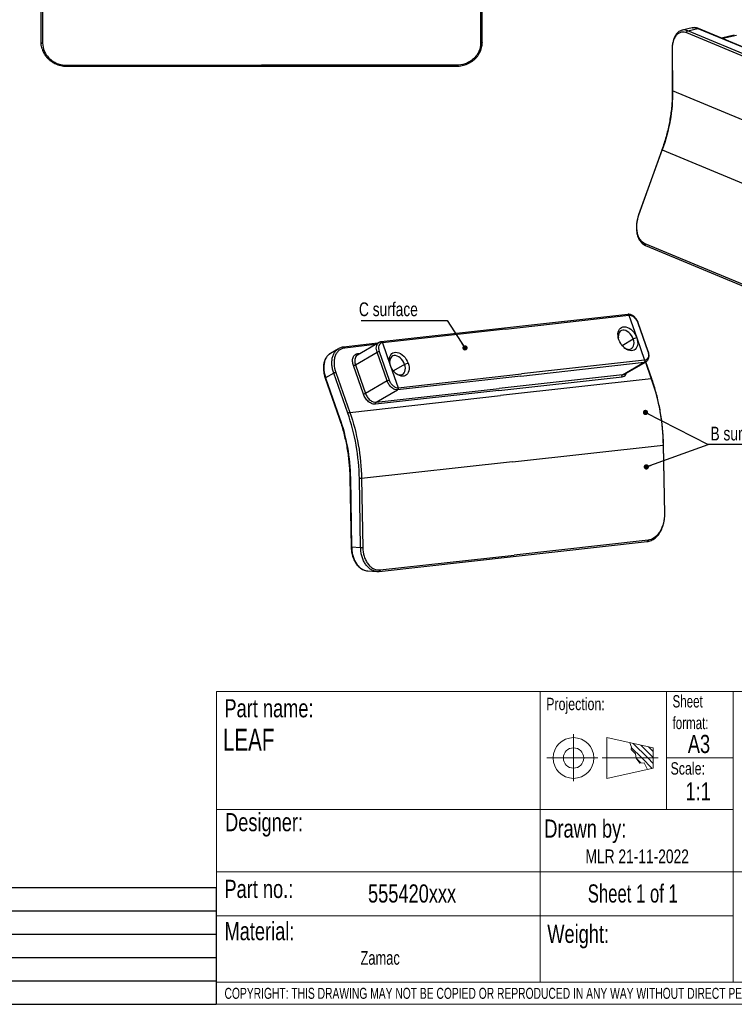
# Model space of a CAD drawing. Header units: millimetres. Extents: x 5 to 417, y 5 to 292.
# Tile 2 of 4: x 200 to 338, y 5 to 195. Entities that reach past the tile are written whole.
import ezdxf

# ---------------------------------------------------------------- set-up
doc = ezdxf.new("R2010")
doc.units = ezdxf.units.MM
doc.layers.add('SLD-0', color=179, linetype='Continuous')
doc.styles.add('SLDTEXTSTYLE0', font='TXT', dxfattribs={"width": 0.75})
doc.styles.add('SLDTEXTSTYLE1', font='TXT', dxfattribs={"width": 0.7})
doc.styles.add('SLDTEXTSTYLE5', font='TXT', dxfattribs={"width": 0.6875})
doc.dimstyles.new('SLDDIMSTYLE5', dxfattribs={"dimtxt": 0.18, "dimasz": 1.016, "dimexe": 0, "dimexo": 0.0625, "dimgap": 0, "dimtad": 0, "dimtih": 1, "dimtoh": 1, "dimdec": 0, "dimrnd": 1e-09, "dimzin": 0, "dimdsep": 46, "dimtxsty": 'Standard', "dimblk1": 'DOT', "dimblk2": 'DOT', "dimsah": 1, "dimcen": 0.09, "dimadec": 0, "dimazin": 0, "dimtfac": 1.016, "dimtdec": 0, "dimtofl": 0, "dimtmove": 0, "dimatfit": 3, "dimldrblk": 'DOT', "dimfxl": 0, "dimfrac": 2, "dimtolj": 1, "dimtzin": 0, "dimarcsym": 0})

# ---------------------------------------------------------------- blocks, each defined once
blk = doc.blocks.new('SW_TABLEANNOTATION_0')
at = {"layer": 'SLD-0', "color": 0}
for p, q in [((0, 0), (0, -4.5)), ((0, 0), (10, 0)), ((10, 0), (10, -4.5)), ((10, 0), (32, 0)), ((32, 0), (32, -4.5)), ((32, 0), (44, 0)), ((44, 0), (44, -4.5)), ((44, 0), (114, 0)), ((114, 0), (114, -4.5)), ((0, -4.5), (0, -9)), ((0, -4.5), (10, -4.5)), ((10, -4.5), (10, -9)), ((10, -4.5), (32, -4.5)), ((32, -4.5), (32, -9)), ((32, -4.5), (44, -4.5)), ((44, -4.5), (44, -9)), ((44, -4.5), (114, -4.5)), ((114, -4.5), (114, -9)), ((0, -9), (0, -13.5)), ((0, -9), (10, -9)), ((10, -9), (10, -13.5)), ((10, -9), (32, -9)), ((32, -9), (32, -13.5)), ((32, -9), (44, -9)), ((44, -9), (44, -13.5)), ((44, -9), (114, -9)), ((114, -9), (114, -13.5)), ((0, -13.5), (0, -18)), ((0, -13.5), (10, -13.5)), ((10, -13.5), (10, -18)), ((10, -13.5), (32, -13.5)), ((32, -13.5), (32, -18)), ((32, -13.5), (44, -13.5)), ((44, -13.5), (44, -18)), ((44, -13.5), (114, -13.5)), ((114, -13.5), (114, -18)), ((0, -18), (0, -22.5)), ((0, -18), (10, -18)), ((10, -18), (10, -22.5)), ((10, -18), (32, -18)), ((32, -18), (32, -22.5)), ((32, -18), (44, -18)), ((44, -18), (44, -22.5)), ((44, -18), (114, -18)), ((114, -18), (114, -22.5)), ((0, -22.5), (10, -22.5)), ((10, -22.5), (32, -22.5)), ((32, -22.5), (44, -22.5)), ((44, -22.5), (114, -22.5))]:
    blk.add_line(p, q, dxfattribs=at)
at = {"layer": 'SLD-0', "color": 0, "attachment_point": 1, "style": 'SLDTEXTSTYLE1'}
for s, insert, char_height in [('Rev.:', (0.5, -0.77), 2.381), ('Date:', (10.5, -0.77), 2.381), ('Name:', (32.5, -0.77), 2.381), ('Description:', (44.5, -0.77), 2.3813), ('A', (4.08, -5.27), 2.38), ('14-11-2024', (13.59, -5.27), 2.381), ('NLS', (35.58, -5.27), 2.381), ('Added thread deapth', (44.5, -5.27), 2.3813)]:
    blk.add_mtext(s, dxfattribs=dict(at, insert=insert, char_height=char_height))
blk = doc.blocks.new('SW_NOTE_0_1')
at = {"layer": 'SLD-0', "color": 0}
blk.add_line((-16.59, 0), (0, 0), dxfattribs=at)
at = {"layer": 'SLD-0', "color": 0, "insert": (-17.02, 3.48), "char_height": 2.646, "attachment_point": 1, "style": 'SLDTEXTSTYLE0'}
blk.add_mtext('C surface', dxfattribs=at)
blk = doc.blocks.new('_Dot')
at = {"color": 0, "linetype": 'ByBlock', "lineweight": -2}
blk.add_line((-0.5, 0), (-1, 0), dxfattribs=at)
at = {"color": 0, "linetype": 'ByBlock', "const_width": 0.5}
blk.add_lwpolyline([(-0.25, 0, 1), (0.25, 0, 1)], format="xyb", close=True, dxfattribs=at)
blk = doc.blocks.new('SW_NOTE_0_2')
at = {"layer": 'SLD-0', "color": 0}
blk.add_line((15.59, 0), (0, 0), dxfattribs=at)
blk.add_line((15.59, 0), (0, 0), dxfattribs=at)
at = {"layer": 'SLD-0', "color": 0, "insert": (0.44, 3.43), "char_height": 2.646, "attachment_point": 1, "style": 'SLDTEXTSTYLE0'}
blk.add_mtext('B surface', dxfattribs=at)

msp = doc.modelspace()

# ---------------------------------------------------------------- linework, layer by layer
at = {"color": 7, "linetype": 'Continuous', "lineweight": 25}
for p, q in [((204.275, 190.395), (204.275, 202.493)), ((204.575, 202.367), (204.575, 190.268)), ((288.975, 202.367), (288.975, 190.268)), ((289.275, 190.395), (289.275, 202.493)), ((327.829, 192.771), (327.804, 192.763)), ((329.767, 193.228), (327.826, 192.785)), ((328.67, 192.329), (350.726, 183.137)), ((328.911, 192.67), (330.852, 193.112)), ((350.967, 183.478), (328.911, 192.67)), ((330.852, 193.112), (352.908, 183.921)), ((353.025, 183.912), (330.969, 193.103)), ((337.854, 191.81), (335.41, 191.253)), ((338.288, 191.763), (335.635, 191.159)), ((325.873, 189.061), (325.916, 181.114)), ((325.973, 181.06), (325.93, 189.007)), ((209.275, 186.008), (246.775, 186.008)), ((209.275, 185.835), (246.775, 185.835)), ((284.275, 186.008), (246.775, 186.008)), ((246.775, 185.835), (284.275, 185.835)), ((350.793, 170.717), (325.973, 181.06)), ((323.924, 169.764), (319.424, 157.208)), ((319.486, 157.178), (323.986, 169.733)), ((323.986, 169.733), (348.806, 159.39)), ((342.722, 142.414), (320.666, 151.605)), ((320.704, 151.295), (320.774, 151.265)), ((320.771, 151.258), (342.827, 142.067)), ((317.313, 137.999), (293.563, 135.356)), ((293.791, 135.171), (317.541, 137.814)), ((317.541, 137.814), (319.059, 133.477)), ((293.563, 135.356), (269.812, 132.713)), ((293.791, 135.171), (270.04, 132.528)), ((319.261, 136.376), (321.199, 130.839)), ((321.287, 130.825), (319.349, 136.361)), ((316.233, 131.995), (318.391, 133.25)), ((319.059, 133.477), (318.391, 133.25)), ((319.059, 133.477), (320.578, 129.14)), ((261.592, 131.371), (260.034, 130.464)), ((261.599, 131.358), (261.631, 131.375)), ((269.111, 132.413), (262.555, 131.684)), ((268.665, 132.154), (262.783, 131.499)), ((269.389, 132.575), (265.233, 130.157)), ((270.04, 132.528), (271.559, 128.191)), ((264.862, 128.275), (269.018, 130.693)), ((265.232, 130.151), (265.235, 130.153)), ((265.301, 130.437), (265.812, 130.494)), ((270.956, 125.157), (269.018, 130.693)), ((269.419, 130.829), (271.357, 125.293)), ((320.578, 129.14), (296.827, 126.498)), ((266.399, 122.602), (264.46, 128.139)), ((264.862, 128.275), (266.8, 122.739)), ((271.559, 128.191), (273.077, 123.855)), ((274.332, 128.347), (272.174, 127.092)), ((275.001, 128.574), (274.332, 128.347)), ((296.729, 126.107), (320.48, 128.75)), ((316.324, 126.332), (320.48, 128.75)), ((316.683, 126.449), (320.84, 128.867)), ((320.731, 128.804), (321.866, 125.564)), ((321.954, 125.55), (320.8, 128.844)), ((259.029, 125.683), (261.727, 117.979)), ((260.665, 126.666), (259.106, 125.759)), ((259.106, 125.759), (261.803, 118.055)), ((263.362, 118.962), (260.665, 126.666)), ((261.066, 126.802), (263.763, 119.098)), ((296.729, 126.107), (272.979, 123.464)), ((273.077, 123.855), (296.827, 126.498)), ((292.475, 123.299), (316.226, 125.942)), ((316.324, 126.332), (292.573, 123.689)), ((321.866, 125.564), (292.814, 122.331)), ((270.956, 125.157), (266.8, 122.739)), ((268.823, 121.047), (292.573, 123.689)), ((268.823, 121.047), (272.979, 123.464)), ((263.763, 119.098), (292.814, 122.331)), ((292.475, 123.299), (268.725, 120.656)), ((295.085, 109.571), (324.136, 112.803)), ((324.136, 112.803), (324.381, 99.509)), ((324.463, 99.528), (324.219, 112.823)), ((295.085, 109.571), (266.034, 106.338)), ((263.776, 106.461), (264.021, 93.166)), ((263.869, 106.443), (264.114, 93.148)), ((265.854, 93.034), (265.61, 106.329)), ((266.034, 106.338), (266.278, 93.043)), ((264.114, 93.148), (265.854, 93.034)), ((295.232, 91.311), (321.047, 94.184)), ((321.232, 94.468), (295.416, 91.595)), ((321.047, 94.188), (321.02, 94.183)), ((269.416, 88.438), (295.232, 91.311)), ((269.6, 88.722), (295.416, 91.595)), ((267.229, 88.542), (268.969, 88.428)), ((268.97, 88.441), (268.946, 88.441)), ((269.415, 88.442), (269.388, 88.438))]:
    msp.add_line(p, q, dxfattribs=at)
at = {"color": 7, "linetype": 'Continuous', "lineweight": 18}
for p, q in [((238.067, 65.264), (238.067, 5.014)), ((238.067, 65.264), (415, 65.264)), ((300.467, 65.264), (300.467, 9.264)), ((337.667, 65.264), (337.667, 9.264)), ((238.067, 30.514), (415, 30.514)), ((238.067, 9.264), (415, 9.264)), ((5, 5), (415, 5)), ((238.067, 5.014), (415, 5))]:
    msp.add_line(p, q, dxfattribs=at)
at = {"color": 8, "linetype": 'Continuous', "lineweight": 18}
for p, q in [((324.767, 65.264), (324.767, 42.514)), ((306.873, 57.077), (306.873, 47.988)), ((313.294, 56.392), (322.251, 54.429)), ((313.294, 52.466), (313.294, 56.392)), ((317.743, 55.417), (318.015, 54.534)), ((318.383, 55.276), (321.193, 52.465)), ((318.015, 54.534), (317.999, 54.085)), ((317.999, 54.085), (318.848, 53.283)), ((318.013, 54.488), (320.036, 52.465)), ((318.848, 53.283), (318.929, 52.401)), ((319.864, 54.951), (322.251, 52.564)), ((321.345, 54.627), (322.251, 53.721)), ((322.251, 52.466), (322.251, 54.429)), ((301.723, 52.466), (311.537, 52.466)), ((323.202, 52.466), (312.364, 52.466)), ((313.294, 52.466), (313.294, 48.541)), ((318.927, 52.418), (319.847, 51.498)), ((318.929, 52.401), (319.634, 51.487)), ((319.634, 51.487), (320.499, 51.535)), ((320.036, 52.465), (322.045, 50.457)), ((320.499, 51.535), (321.132, 50.258)), ((321.193, 52.465), (322.251, 51.407)), ((322.251, 52.466), (322.251, 50.504)), ((337.667, 52.514), (324.767, 52.514)), ((313.294, 48.541), (322.251, 50.504)), ((238.067, 42.514), (337.667, 42.514)), ((238.067, 22.014), (337.667, 22.014))]:
    msp.add_line(p, q, dxfattribs=at)
at = {"color": 7, "linetype": 'Continuous', "lineweight": 25, "flags": 128}
for points in [[(315.617, 133.094), (315.508, 133.476), (315.448, 133.854), (315.44, 134.215), (315.484, 134.551), (315.579, 134.853), (315.721, 135.112), (315.907, 135.321), (316.133, 135.475), (316.391, 135.569), (316.676, 135.6), (316.978, 135.569), (317.29, 135.475), (317.604, 135.322), (317.91, 135.113), (318.201, 134.854), (318.468, 134.552), (318.704, 134.216), (318.903, 133.854), (319.059, 133.477)], [(318.391, 133.25), (318.238, 133.607), (318.038, 133.945), (317.8, 134.249), (317.53, 134.51), (317.241, 134.716), (316.944, 134.86), (316.649, 134.937), (316.368, 134.942), (316.111, 134.877), (315.89, 134.743), (315.712, 134.546), (315.583, 134.293), (315.51, 133.995), (315.494, 133.661), (315.512, 133.457)], [(319.059, 133.477), (319.169, 133.095), (319.228, 132.718), (319.236, 132.356), (319.193, 132.02), (319.098, 131.718), (318.956, 131.459), (318.769, 131.25), (318.544, 131.096), (318.285, 131.003), (318.001, 130.971), (317.699, 131.002), (317.387, 131.096), (317.073, 131.25), (316.767, 131.459), (316.476, 131.718), (316.209, 132.019), (315.973, 132.355), (315.774, 132.717), (315.617, 133.094)], [(316.585, 131.613), (316.786, 131.477), (317.084, 131.333), (317.379, 131.257), (317.66, 131.251), (317.916, 131.317), (318.138, 131.45), (318.316, 131.647), (318.444, 131.9), (318.517, 132.199), (318.533, 132.532), (318.49, 132.887), (318.391, 133.25)], [(271.559, 128.191), (271.449, 128.574), (271.39, 128.951), (271.382, 129.312), (271.425, 129.649), (271.52, 129.95), (271.662, 130.209), (271.849, 130.418), (272.074, 130.572), (272.333, 130.666), (272.617, 130.698), (272.919, 130.666), (273.231, 130.572), (273.545, 130.419), (273.851, 130.21), (274.142, 129.951), (274.409, 129.649), (274.645, 129.313), (274.844, 128.951), (275.001, 128.574)], [(274.332, 128.347), (274.179, 128.704), (273.98, 129.042), (273.741, 129.347), (273.472, 129.607), (273.183, 129.813), (272.885, 129.958), (272.59, 130.034), (272.309, 130.039), (272.053, 129.974), (271.831, 129.84), (271.653, 129.643), (271.524, 129.391), (271.451, 129.092), (271.436, 128.759), (271.453, 128.554)], [(275.001, 128.574), (275.11, 128.192), (275.17, 127.815), (275.178, 127.453), (275.134, 127.117), (275.039, 126.815), (274.897, 126.556), (274.711, 126.347), (274.485, 126.194), (274.227, 126.1), (273.942, 126.068), (273.64, 126.1), (273.328, 126.193), (273.014, 126.347), (272.708, 126.556), (272.418, 126.815), (272.15, 127.117), (271.914, 127.453), (271.715, 127.814), (271.559, 128.191)], [(272.526, 126.711), (272.727, 126.574), (273.025, 126.43), (273.32, 126.354), (273.601, 126.349), (273.857, 126.414), (274.079, 126.548), (274.257, 126.745), (274.385, 126.997), (274.459, 127.296), (274.474, 127.629), (274.431, 127.984), (274.332, 128.347)]]:
    msp.add_lwpolyline(points, dxfattribs=at)
at = {"color": 8, "linetype": 'Continuous', "lineweight": 18}
for radius in [3.926, 1.963]:
    msp.add_circle((306.873, 52.466), radius, dxfattribs=at)
at = {"color": 7, "linetype": 'Continuous', "lineweight": 25}
for points, knots in [([(327.796, 192.778), (327.691, 192.746), (327.48, 192.682), (327.188, 192.513), (326.918, 192.292), (326.673, 192.017), (326.456, 191.692), (326.27, 191.318), (326.116, 190.901), (325.999, 190.446), (325.918, 189.961), (325.877, 189.496), (325.874, 189.19), (325.873, 189.061)], [0, 0, 0, 0, 0.0894869, 0.179026, 0.2693311, 0.3610505, 0.454295, 0.5487365, 0.6438801, 0.739301, 0.834689, 0.9299445, 1, 1, 1, 1]), ([(325.93, 189.007), (325.927, 189.534), (325.983, 190.078), (326.181, 190.82), (326.265, 191.055), (326.469, 191.48), (326.589, 191.671), (326.856, 191.995), (327.004, 192.129), (327.318, 192.331), (327.485, 192.401), (327.993, 192.515), (328.344, 192.464), (328.67, 192.329)], [0, 0, 0, 0, 0.25, 0.25, 0.375, 0.375, 0.5, 0.5, 0.625, 0.625, 0.75, 0.75, 1, 1, 1, 1]), ([(328.911, 192.67), (328.752, 192.722), (328.424, 192.829), (328.057, 192.85), (327.867, 192.784), (327.829, 192.771)], [0, 0, 0, 0, 0.4316167, 0.8870424, 1, 1, 1, 1]), ([(328.67, 192.329), (328.67, 192.396), (328.693, 192.48), (328.787, 192.613), (328.854, 192.657), (328.911, 192.67)], [0, 0, 0, 0, 0.5, 0.5, 1, 1, 1, 1]), ([(329.771, 193.213), (329.814, 193.227), (330.007, 193.292), (330.373, 193.27), (330.695, 193.164), (330.852, 193.112)], [0, 0, 0, 0, 0.1295917, 0.5763195, 1, 1, 1, 1]), ([(330.968, 193.097), (330.884, 193.132), (330.685, 193.214), (330.367, 193.269), (330.06, 193.282), (329.876, 193.244), (329.803, 193.229)], [0, 0, 0, 0, 0.2167327, 0.5146276, 0.8070331, 1, 1, 1, 1]), ([(330.852, 193.112), (330.888, 193.118), (330.931, 193.126), (330.962, 193.103), (330.967, 193.099)], [0, 0, 0, 0, 0.8476538, 1, 1, 1, 1]), ([(204.275, 190.395), (204.275, 190.365), (204.305, 190.33), (204.422, 190.28), (204.505, 190.268), (204.575, 190.268)], [0, 0, 0, 0, 0.5, 0.5, 1, 1, 1, 1]), ([(204.475, 189.179), (204.424, 189.342), (204.299, 189.739), (204.284, 190.152), (204.275, 190.395)], [0, 0, 0, 0, 0.4115031, 1, 1, 1, 1]), ([(204.575, 190.268), (204.575, 189.766), (204.676, 189.224), (205.02, 188.438), (205.166, 188.181), (205.517, 187.694), (205.722, 187.464), (206.181, 187.048), (206.435, 186.862), (206.972, 186.544), (207.256, 186.411), (208.124, 186.1), (208.721, 186.008), (209.275, 186.008)], [0, 0, 0, 0, 0.25, 0.25, 0.375, 0.375, 0.5, 0.5, 0.625, 0.625, 0.75, 0.75, 1, 1, 1, 1]), ([(288.975, 190.268), (288.975, 189.766), (288.874, 189.224), (288.531, 188.438), (288.385, 188.181), (288.034, 187.694), (287.828, 187.464), (287.369, 187.048), (287.116, 186.862), (286.579, 186.544), (286.295, 186.411), (285.427, 186.1), (284.829, 186.008), (284.275, 186.008)], [0, 0, 0, 0, 0.25, 0.25, 0.375, 0.375, 0.5, 0.5, 0.625, 0.625, 0.75, 0.75, 1, 1, 1, 1]), ([(289.275, 190.395), (289.275, 190.365), (289.246, 190.33), (289.129, 190.28), (289.046, 190.268), (288.975, 190.268)], [0, 0, 0, 0, 0.5, 0.5, 1, 1, 1, 1]), ([(289.057, 189.112), (289.116, 189.297), (289.249, 189.716), (289.266, 190.152), (289.275, 190.395)], [0, 0, 0, 0, 0.4426103, 1, 1, 1, 1]), ([(204.464, 189.16), (204.515, 189.008), (204.622, 188.695), (204.855, 188.245), (205.142, 187.812), (205.481, 187.411), (205.867, 187.046), (206.294, 186.722), (206.759, 186.444), (207.255, 186.214), (207.775, 186.035), (208.315, 185.912), (208.817, 185.843), (209.139, 185.841), (209.275, 185.841)], [0, 0, 0, 0, 0.0803942, 0.1657074, 0.2510902, 0.3365542, 0.422103, 0.5077337, 0.5934388, 0.6792083, 0.7650315, 0.8508978, 0.9367978, 1, 1, 1, 1]), ([(284.275, 185.835), (284.375, 185.837), (284.66, 185.842), (285.128, 185.893), (285.67, 186.006), (286.196, 186.175), (286.698, 186.395), (287.17, 186.665), (287.606, 186.981), (288.001, 187.34), (288.351, 187.736), (288.648, 188.166), (288.894, 188.618), (289.01, 188.936), (289.067, 189.093)], [0, 0, 0, 0, 0.0467569, 0.1336909, 0.2206624, 0.3076314, 0.394588, 0.4815206, 0.5684158, 0.6552586, 0.742034, 0.828728, 0.9153307, 1, 1, 1, 1]), ([(325.875, 189.061), (325.877, 189.052), (325.879, 189.032), (325.913, 189.016), (325.93, 189.007)], [0, 0, 0, 0, 0.4746132, 1, 1, 1, 1]), ([(209.275, 186.008), (209.275, 185.973), (209.275, 185.898), (209.275, 185.841), (209.275, 185.84), (209.275, 185.839)], [0, 0, 0, 0, 0.377526, 0.7856533, 1, 1, 1, 1]), ([(246.775, 185.836), (246.775, 185.842), (246.775, 185.852), (246.775, 185.921), (246.775, 185.98), (246.775, 186.008)], [0, 0, 0, 0, 0.3944177, 0.7090026, 1, 1, 1, 1]), ([(284.275, 186.008), (284.275, 185.973), (284.275, 185.898), (284.275, 185.84), (284.275, 185.84), (284.275, 185.839)], [0, 0, 0, 0, 0.3744006, 0.7791491, 1, 1, 1, 1]), ([(325.91, 181.113), (325.912, 180.841), (325.916, 180.162), (325.865, 179.062), (325.766, 177.818), (325.616, 176.57), (325.417, 175.322), (325.17, 174.074), (324.876, 172.832), (324.531, 171.597), (324.213, 170.573), (323.992, 169.968), (323.919, 169.766)], [0, 0, 0, 0, 0.0725137, 0.1816085, 0.2907019, 0.3997946, 0.5088869, 0.6179792, 0.7270715, 0.8361641, 0.9452567, 1, 1, 1, 1]), ([(325.973, 181.06), (325.983, 179.206), (325.821, 177.291), (325.151, 173.47), (324.643, 171.565), (323.986, 169.733)], [0, 0, 0, 0, 0.5, 0.5, 1, 1, 1, 1]), ([(325.973, 181.06), (325.95, 181.072), (325.916, 181.088), (325.922, 181.108), (325.924, 181.114)], [0, 0, 0, 0, 0.678003, 1, 1, 1, 1]), ([(323.986, 169.733), (323.963, 169.743), (323.927, 169.759), (323.93, 169.76), (323.932, 169.761)], [0, 0, 0, 0, 0.6304167, 1, 1, 1, 1]), ([(319.429, 157.207), (319.403, 157.14), (319.313, 156.9), (319.196, 156.472), (319.08, 155.933), (319.008, 155.392), (318.978, 154.858), (318.991, 154.337), (319.048, 153.834), (319.147, 153.357), (319.289, 152.911), (319.472, 152.502), (319.695, 152.136), (319.953, 151.817), (320.246, 151.556), (320.498, 151.38), (320.659, 151.314), (320.704, 151.295)], [0, 0, 0, 0, 0.028145, 0.1007777, 0.1734317, 0.2461272, 0.3188888, 0.3917373, 0.4646862, 0.5377339, 0.6108513, 0.683931, 0.7568154, 0.8292863, 0.9011124, 0.9721497, 1, 1, 1, 1]), ([(320.666, 151.605), (320.34, 151.741), (320.023, 151.982), (319.628, 152.518), (319.51, 152.725), (319.313, 153.187), (319.233, 153.443), (319.118, 153.987), (319.082, 154.275), (319.057, 154.867), (319.067, 155.17), (319.157, 156.07), (319.299, 156.657), (319.486, 157.178)], [0, 0, 0, 0, 0.25, 0.25, 0.375, 0.375, 0.5, 0.5, 0.625, 0.625, 0.75, 0.75, 1, 1, 1, 1]), ([(319.486, 157.178), (319.463, 157.188), (319.427, 157.203), (319.43, 157.205), (319.432, 157.206)], [0, 0, 0, 0, 0.6335604, 1, 1, 1, 1]), ([(320.785, 151.253), (320.733, 151.269), (320.682, 151.316), (320.636, 151.454), (320.642, 151.539), (320.666, 151.605)], [0, 0, 0, 0, 0.5, 0.5, 1, 1, 1, 1]), ([(319.344, 136.361), (319.317, 136.438), (319.251, 136.623), (319.098, 136.904), (318.897, 137.194), (318.663, 137.451), (318.405, 137.669), (318.128, 137.84), (317.84, 137.955), (317.565, 138.012), (317.392, 138.003), (317.313, 137.999)], [0, 0, 0, 0, 0.082136, 0.1983952, 0.3147774, 0.4314524, 0.5486208, 0.6664259, 0.7847202, 0.9025133, 1, 1, 1, 1]), ([(317.314, 137.993), (317.322, 137.996), (317.362, 138.008), (317.431, 137.973), (317.502, 137.904), (317.528, 137.843), (317.541, 137.814)], [0, 0, 0, 0, 0.0916396, 0.4553231, 0.7382692, 1, 1, 1, 1]), ([(317.541, 137.814), (317.679, 137.829), (317.84, 137.812), (318.181, 137.691), (318.362, 137.587), (318.697, 137.306), (318.852, 137.131), (319.101, 136.757), (319.196, 136.56), (319.261, 136.376)], [0, 0, 0, 0, 0.25, 0.25, 0.5, 0.5, 0.75, 0.75, 1, 1, 1, 1]), ([(319.261, 136.376), (319.288, 136.377), (319.335, 136.38), (319.34, 136.365), (319.343, 136.359)], [0, 0, 0, 0, 0.573116, 1, 1, 1, 1]), ([(260.665, 126.666), (260.585, 126.918), (260.423, 127.437), (260.305, 128.224), (260.295, 129.006), (260.413, 129.742), (260.653, 130.391), (261.01, 130.91), (261.333, 131.232), (261.554, 131.337), (261.599, 131.358)], [0, 0, 0, 0, 0.1269871, 0.2609791, 0.4004416, 0.5433706, 0.6874348, 0.8276738, 0.9644543, 1, 1, 1, 1]), ([(262.783, 131.499), (262.402, 131.457), (262.023, 131.318), (261.537, 130.934), (261.388, 130.778), (261.132, 130.412), (261.024, 130.204), (260.856, 129.745), (260.797, 129.495), (260.728, 128.973), (260.72, 128.7), (260.763, 127.872), (260.887, 127.313), (261.066, 126.802)], [0, 0, 0, 0, 0.25, 0.25, 0.375, 0.375, 0.5, 0.5, 0.625, 0.625, 0.75, 0.75, 1, 1, 1, 1]), ([(262.557, 131.677), (262.475, 131.668), (262.26, 131.645), (261.945, 131.551), (261.729, 131.44), (261.627, 131.387)], [0, 0, 0, 0, 0.2479699, 0.6456663, 1, 1, 1, 1]), ([(262.557, 131.679), (262.565, 131.681), (262.604, 131.693), (262.673, 131.658), (262.744, 131.589), (262.77, 131.528), (262.783, 131.499)], [0, 0, 0, 0, 0.0889994, 0.4537399, 0.7375084, 1, 1, 1, 1]), ([(269.018, 130.693), (268.968, 130.865), (268.866, 131.221), (268.866, 131.743), (268.992, 132.162), (269.184, 132.441), (269.339, 132.534), (269.404, 132.572)], [0, 0, 0, 0, 0.2140972, 0.4445689, 0.6823848, 0.8675716, 1, 1, 1, 1]), ([(270.04, 132.528), (269.902, 132.513), (269.765, 132.462), (269.531, 132.278), (269.434, 132.142), (269.313, 131.811), (269.289, 131.615), (269.31, 131.216), (269.354, 131.014), (269.419, 130.829)], [0, 0, 0, 0, 0.25, 0.25, 0.5, 0.5, 0.75, 0.75, 1, 1, 1, 1]), ([(269.813, 132.709), (269.735, 132.699), (269.589, 132.679), (269.463, 132.609), (269.404, 132.577)], [0, 0, 0, 0, 0.5355079, 1, 1, 1, 1]), ([(269.813, 132.708), (269.821, 132.71), (269.861, 132.722), (269.931, 132.687), (270.001, 132.618), (270.027, 132.557), (270.04, 132.528)], [0, 0, 0, 0, 0.0909866, 0.4549315, 0.738081, 1, 1, 1, 1]), ([(259.986, 130.428), (259.914, 130.383), (259.733, 130.272), (259.483, 130.035), (259.237, 129.73), (259.033, 129.38), (258.872, 128.99), (258.756, 128.565), (258.687, 128.109), (258.666, 127.628), (258.693, 127.129), (258.769, 126.618), (258.881, 126.133), (258.983, 125.822), (259.029, 125.683)], [0, 0, 0, 0, 0.0574483, 0.1425153, 0.2277837, 0.3136024, 0.4001399, 0.4873749, 0.5751577, 0.6632956, 0.7516184, 0.8399998, 0.9283625, 1, 1, 1, 1]), ([(260.041, 130.45), (259.99, 130.425), (259.76, 130.315), (259.429, 129.979), (259.075, 129.445), (258.843, 128.789), (258.734, 128.058), (258.75, 127.289), (258.868, 126.516), (259.028, 126.007), (259.106, 125.759)], [0, 0, 0, 0, 0.04043478, 0.17989589, 0.32282345, 0.46688623, 0.60712379, 0.74390298, 0.87534204, 1, 1, 1, 1]), ([(264.46, 128.139), (264.373, 128.389), (264.312, 128.662), (264.284, 129.202), (264.317, 129.467), (264.481, 129.915), (264.611, 130.098), (264.929, 130.348), (265.114, 130.416), (265.301, 130.437)], [0, 0, 0, 0, 0.25, 0.25, 0.5, 0.5, 0.75, 0.75, 1, 1, 1, 1]), ([(265.234, 130.155), (265.13, 130.077), (264.918, 129.916), (264.755, 129.525), (264.704, 129.098), (264.738, 128.684), (264.821, 128.408), (264.862, 128.275)], [0, 0, 0, 0, 0.2271463, 0.4665441, 0.6529627, 0.8320952, 1, 1, 1, 1]), ([(265.437, 130.276), (265.427, 130.279), (265.391, 130.29), (265.34, 130.349), (265.313, 130.408), (265.301, 130.437)], [0, 0, 0, 0, 0.1759742, 0.6040351, 1, 1, 1, 1]), ([(269.419, 130.829), (269.37, 130.824), (269.294, 130.806), (269.138, 130.753), (269.064, 130.72), (269.018, 130.693)], [0, 0, 0, 0, 0.5, 0.5, 1, 1, 1, 1]), ([(320.578, 129.14), (320.601, 129.075), (320.608, 128.988), (320.57, 128.835), (320.526, 128.777), (320.48, 128.75)], [0, 0, 0, 0, 0.5, 0.5, 1, 1, 1, 1]), ([(321.199, 130.839), (321.264, 130.654), (321.308, 130.452), (321.329, 130.053), (321.305, 129.858), (321.184, 129.526), (321.087, 129.391), (320.853, 129.206), (320.716, 129.156), (320.578, 129.14)], [0, 0, 0, 0, 0.25, 0.25, 0.5, 0.5, 0.75, 0.75, 1, 1, 1, 1]), ([(320.843, 128.873), (320.854, 128.879), (320.942, 128.919), (321.077, 129.047), (321.236, 129.25), (321.348, 129.496), (321.415, 129.773), (321.435, 130.078), (321.403, 130.4), (321.35, 130.653), (321.295, 130.793), (321.283, 130.824)], [0, 0, 0, 0, 0.0194859, 0.1489308, 0.2778379, 0.408573, 0.5426252, 0.6798539, 0.8190537, 0.9589604, 1, 1, 1, 1]), ([(321.284, 130.825), (321.285, 130.826), (321.289, 130.836), (321.26, 130.843), (321.219, 130.84), (321.199, 130.839)], [0, 0, 0, 0, 0.0579683, 0.5473303, 1, 1, 1, 1]), ([(264.46, 128.139), (264.509, 128.144), (264.585, 128.161), (264.742, 128.215), (264.816, 128.248), (264.862, 128.275)], [0, 0, 0, 0, 0.5, 0.5, 1, 1, 1, 1]), ([(320.48, 128.75), (320.61, 128.766), (320.745, 128.782), (320.839, 128.869), (320.842, 128.872)], [0, 0, 0, 0, 0.964385, 1, 1, 1, 1]), ([(259.106, 125.759), (259.081, 125.743), (259.032, 125.712), (259.032, 125.693), (259.032, 125.684)], [0, 0, 0, 0, 0.5119411, 1, 1, 1, 1]), ([(261.066, 126.802), (261.017, 126.797), (260.941, 126.779), (260.784, 126.726), (260.71, 126.693), (260.665, 126.666)], [0, 0, 0, 0, 0.5, 0.5, 1, 1, 1, 1]), ([(270.956, 125.157), (271.002, 125.183), (271.076, 125.217), (271.233, 125.27), (271.309, 125.288), (271.357, 125.293)], [0, 0, 0, 0, 0.5, 0.5, 1, 1, 1, 1]), ([(271.357, 125.293), (271.422, 125.108), (271.517, 124.911), (271.766, 124.538), (271.921, 124.362), (272.256, 124.082), (272.437, 123.977), (272.778, 123.856), (272.939, 123.839), (273.077, 123.855)], [0, 0, 0, 0, 0.25, 0.25, 0.5, 0.5, 0.75, 0.75, 1, 1, 1, 1]), ([(316.226, 125.942), (316.203, 126.007), (316.195, 126.095), (316.234, 126.247), (316.278, 126.306), (316.324, 126.332)], [0, 0, 0, 0, 0.5, 0.5, 1, 1, 1, 1]), ([(316.226, 125.942), (316.366, 125.975), (316.656, 126.044), (316.966, 126.314), (317.067, 126.586), (317.108, 126.696)], [0, 0, 0, 0, 0.3555498, 0.73829268, 1, 1, 1, 1]), ([(316.678, 126.458), (316.654, 126.44), (316.553, 126.366), (316.423, 126.347), (316.324, 126.332)], [0, 0, 0, 0, 0.2389199, 1, 1, 1, 1]), ([(321.951, 125.549), (321.951, 125.55), (321.956, 125.561), (321.927, 125.567), (321.885, 125.565), (321.866, 125.564)], [0, 0, 0, 0, 0.0731108, 0.5546067, 1, 1, 1, 1]), ([(321.866, 125.564), (322.565, 123.567), (323.118, 121.456), (323.884, 117.152), (324.096, 114.959), (324.136, 112.803)], [0, 0, 0, 0, 0.5, 0.5, 1, 1, 1, 1]), ([(324.213, 112.824), (324.21, 113.045), (324.201, 113.718), (324.138, 114.843), (324.026, 116.197), (323.867, 117.548), (323.665, 118.891), (323.419, 120.225), (323.13, 121.546), (322.798, 122.853), (322.431, 124.119), (322.141, 125.014), (321.978, 125.48), (321.954, 125.55)], [0, 0, 0, 0, 0.0511241, 0.1552326, 0.2593409, 0.3634493, 0.4675584, 0.5716685, 0.67578, 0.7798935, 0.8840094, 0.9826487, 1, 1, 1, 1]), ([(272.979, 123.464), (272.817, 123.446), (272.628, 123.467), (272.226, 123.609), (272.014, 123.731), (271.619, 124.062), (271.437, 124.268), (271.144, 124.708), (271.032, 124.939), (270.956, 125.157)], [0, 0, 0, 0, 0.25, 0.25, 0.5, 0.5, 0.75, 0.75, 1, 1, 1, 1]), ([(273.077, 123.855), (273.1, 123.789), (273.107, 123.702), (273.069, 123.55), (273.025, 123.491), (272.979, 123.464)], [0, 0, 0, 0, 0.5, 0.5, 1, 1, 1, 1]), ([(266.8, 122.739), (266.754, 122.712), (266.68, 122.678), (266.523, 122.625), (266.447, 122.608), (266.399, 122.602)], [0, 0, 0, 0, 0.5, 0.5, 1, 1, 1, 1]), ([(268.725, 120.656), (268.538, 120.636), (268.321, 120.659), (267.859, 120.822), (267.615, 120.963), (267.161, 121.343), (266.952, 121.581), (266.615, 122.086), (266.486, 122.352), (266.399, 122.602)], [0, 0, 0, 0, 0.25, 0.25, 0.5, 0.5, 0.75, 0.75, 1, 1, 1, 1]), ([(266.8, 122.739), (266.876, 122.521), (266.988, 122.29), (267.281, 121.85), (267.463, 121.644), (267.858, 121.313), (268.07, 121.191), (268.472, 121.049), (268.661, 121.028), (268.823, 121.047)], [0, 0, 0, 0, 0.25, 0.25, 0.5, 0.5, 0.75, 0.75, 1, 1, 1, 1]), ([(268.725, 120.656), (268.702, 120.722), (268.694, 120.809), (268.733, 120.961), (268.777, 121.02), (268.823, 121.047)], [0, 0, 0, 0, 0.5, 0.5, 1, 1, 1, 1]), ([(261.722, 117.977), (261.811, 117.723), (262.039, 117.073), (262.361, 116.003), (262.691, 114.771), (262.978, 113.523), (263.222, 112.261), (263.424, 110.99), (263.582, 109.711), (263.694, 108.427), (263.758, 107.343), (263.767, 106.688), (263.77, 106.461)], [0, 0, 0, 0, 0.0698624, 0.1788853, 0.2879104, 0.3969372, 0.5059654, 0.6149944, 0.7240237, 0.8330527, 0.9420807, 1, 1, 1, 1]), ([(261.734, 117.981), (261.73, 117.983), (261.72, 117.991), (261.746, 118.018), (261.784, 118.043), (261.803, 118.055)], [0, 0, 0, 0, 0.1862228, 0.6089598, 1, 1, 1, 1]), ([(261.803, 118.055), (262.439, 116.238), (262.943, 114.317), (263.64, 110.4), (263.833, 108.405), (263.869, 106.443)], [0, 0, 0, 0, 0.5, 0.5, 1, 1, 1, 1]), ([(263.362, 118.962), (263.408, 118.989), (263.482, 119.022), (263.638, 119.076), (263.714, 119.093), (263.763, 119.098)], [0, 0, 0, 0, 0.5, 0.5, 1, 1, 1, 1]), ([(265.61, 106.329), (265.57, 108.463), (265.36, 110.634), (264.602, 114.895), (264.054, 116.985), (263.362, 118.962)], [0, 0, 0, 0, 0.5, 0.5, 1, 1, 1, 1]), ([(263.763, 119.098), (264.462, 117.101), (265.016, 114.991), (265.782, 110.686), (265.994, 108.493), (266.034, 106.338)], [0, 0, 0, 0, 0.5, 0.5, 1, 1, 1, 1]), ([(324.136, 112.803), (324.163, 112.807), (324.211, 112.813), (324.212, 112.82), (324.212, 112.823)], [0, 0, 0, 0, 0.55798486, 1, 1, 1, 1]), ([(263.782, 106.461), (263.78, 106.46), (263.773, 106.455), (263.804, 106.449), (263.848, 106.445), (263.869, 106.443)], [0, 0, 0, 0, 0.1514153, 0.5922339, 1, 1, 1, 1]), ([(266.034, 106.338), (265.985, 106.332), (265.907, 106.327), (265.741, 106.324), (265.661, 106.326), (265.61, 106.329)], [0, 0, 0, 0, 0.5, 0.5, 1, 1, 1, 1]), ([(321.047, 94.184), (321.12, 94.194), (321.325, 94.222), (321.657, 94.317), (322.037, 94.483), (322.403, 94.708), (322.751, 94.988), (323.077, 95.321), (323.376, 95.701), (323.645, 96.124), (323.88, 96.585), (324.079, 97.077), (324.239, 97.595), (324.359, 98.132), (324.434, 98.682), (324.469, 99.15), (324.461, 99.431), (324.458, 99.528)], [0, 0, 0, 0, 0.0387676, 0.1082294, 0.1779462, 0.248131, 0.3187997, 0.3898758, 0.4612406, 0.5327774, 0.6043955, 0.6760283, 0.747648, 0.8192493, 0.8908383, 0.9624276, 1, 1, 1, 1]), ([(324.381, 99.509), (324.391, 98.957), (324.333, 98.354), (324.112, 97.463), (324.017, 97.17), (323.785, 96.607), (323.648, 96.339), (323.34, 95.847), (323.17, 95.623), (322.806, 95.232), (322.614, 95.065), (322.022, 94.656), (321.613, 94.51), (321.232, 94.468)], [0, 0, 0, 0, 0.25, 0.25, 0.375, 0.375, 0.5, 0.5, 0.625, 0.625, 0.75, 0.75, 1, 1, 1, 1]), ([(324.46, 99.528), (324.461, 99.527), (324.468, 99.524), (324.441, 99.517), (324.401, 99.511), (324.381, 99.509)], [0, 0, 0, 0, 0.0789122, 0.5573944, 1, 1, 1, 1]), ([(264.027, 93.166), (264.025, 93.165), (264.018, 93.161), (264.049, 93.154), (264.093, 93.15), (264.114, 93.148)], [0, 0, 0, 0, 0.1514153, 0.5922339, 1, 1, 1, 1]), ([(264.025, 93.166), (264.025, 93.112), (264.024, 92.873), (264.065, 92.453), (264.15, 91.917), (264.281, 91.4), (264.451, 90.909), (264.661, 90.449), (264.907, 90.028), (265.188, 89.649), (265.5, 89.319), (265.838, 89.042), (266.198, 88.821), (266.576, 88.663), (266.912, 88.571), (267.123, 88.557), (267.201, 88.552)], [0, 0, 0, 0, 0.0229057, 0.1007945, 0.1787286, 0.2567229, 0.334786, 0.412914, 0.4910786, 0.5692047, 0.6471849, 0.7248731, 0.8021089, 0.8787704, 0.9548385, 1, 1, 1, 1]), ([(264.114, 93.148), (264.128, 92.878), (264.157, 92.323), (264.324, 91.508), (264.592, 90.723), (264.968, 90.011), (265.43, 89.418), (265.956, 88.966), (266.517, 88.682), (266.947, 88.55), (267.185, 88.553), (267.23, 88.554)], [0, 0, 0, 0, 0.1127895, 0.2318007, 0.3556707, 0.4826197, 0.610577, 0.7351367, 0.8566246, 0.9733695, 1, 1, 1, 1]), ([(265.854, 93.034), (265.906, 93.031), (265.986, 93.029), (266.151, 93.033), (266.23, 93.038), (266.278, 93.043)], [0, 0, 0, 0, 0.5, 0.5, 1, 1, 1, 1]), ([(268.946, 88.441), (268.906, 88.44), (268.669, 88.438), (268.236, 88.576), (267.666, 88.872), (267.137, 89.339), (266.68, 89.941), (266.316, 90.65), (266.057, 91.423), (265.895, 92.224), (265.868, 92.769), (265.854, 93.034)], [0, 0, 0, 0, 0.0240601, 0.1436396, 0.2681012, 0.3956563, 0.5242246, 0.6493791, 0.7714472, 0.8887495, 1, 1, 1, 1]), ([(266.278, 93.043), (266.289, 92.491), (266.369, 91.904), (266.621, 91.066), (266.727, 90.794), (266.979, 90.286), (267.125, 90.05), (267.449, 89.628), (267.627, 89.443), (268.004, 89.134), (268.202, 89.01), (268.806, 88.735), (269.219, 88.68), (269.6, 88.722)], [0, 0, 0, 0, 0.25, 0.25, 0.375, 0.375, 0.5, 0.5, 0.625, 0.625, 0.75, 0.75, 1, 1, 1, 1]), ([(321.232, 94.468), (321.229, 94.426), (321.222, 94.338), (321.165, 94.242), (321.101, 94.193), (321.061, 94.189), (321.047, 94.188)], [0, 0, 0, 0, 0.2942214, 0.6122917, 0.8597507, 1, 1, 1, 1]), ([(268.944, 88.437), (269.02, 88.43), (269.177, 88.414), (269.334, 88.435), (269.416, 88.446)], [0, 0, 0, 0, 0.4817697, 1, 1, 1, 1]), ([(269.6, 88.722), (269.597, 88.68), (269.591, 88.592), (269.534, 88.497), (269.47, 88.447), (269.43, 88.443), (269.415, 88.442)], [0, 0, 0, 0, 0.2942214, 0.6122917, 0.8597507, 1, 1, 1, 1])]:
    msp.add_open_spline(points, degree=3, knots=knots, dxfattribs=at)
at = {"layer": 'SLD-0'}
msp.add_line((282.542, 136.817), (285.955, 131.534), dxfattribs=at)

# ---------------------------------------------------------------- block references
for name, p in [('SW_NOTE_0_1', (282.542, 136.817)), ('SW_NOTE_0_2', (332.82, 112.906)), ('SW_TABLEANNOTATION_0', (124.002, 27.474))]:
    msp.add_blockref(name, p, dxfattribs=at)
at = {"layer": 'SLD-0', "xscale": 1.016, "yscale": 1.016, "rotation": 302.8649690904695}
msp.add_blockref('_Dot', (285.955, 131.534, 12.506), dxfattribs=at)

# ---------------------------------------------------------------- texts
at = {"color": 7, "linetype": 'Continuous', "lineweight": 18}
for s, insert, char_height, attachment_point, style in [('Sheet', (325.952, 64.583), 2.3813, 1, 'SLDTEXTSTYLE1'), ('Part name:', (239.604, 63.804), 3.5, 1, 'SLDTEXTSTYLE0'), ('Projection:', (301.608, 64.064), 2.38125, 1, 'SLDTEXTSTYLE0'), ('format:', (325.952, 60.408), 2.3813, 1, 'SLDTEXTSTYLE1'), ('LEAF', (239.32, 58.103), 4.2333, 1, 'SLDTEXTSTYLE1'), ('A3', (331.047, 56.925), 3.5, 2, 'SLDTEXTSTYLE0'), ('Scale:', (325.566, 51.643), 2.3813, 1, 'SLDTEXTSTYLE0'), ('1:1', (330.893, 47.774), 3.5, 2, 'SLDTEXTSTYLE0'), ('Designer:', (239.728, 41.846), 3.5, 1, 'SLDTEXTSTYLE0'), ('Drawn by:', (301.237, 40.606), 3.5, 1, 'SLDTEXTSTYLE0'), ('MLR 21-11-2022', (319.143, 34.826), 2.64583, 2, 'SLDTEXTSTYLE0'), ('Part no.:', (239.604, 28.976), 3.5, 1, 'SLDTEXTSTYLE0'), ('Sheet 1 of 1', (318.294, 28.092), 3.5, 2, 'SLDTEXTSTYLE5'), ('Material:', (239.622, 20.839), 3.5, 1, 'SLDTEXTSTYLE0'), ('Weight:', (301.819, 20.306), 3.5, 1, 'SLDTEXTSTYLE0'), ('Zamac', (269.613, 15.249), 2.6458, 2, 'SLDTEXTSTYLE1'), ('COPYRIGHT: THIS DRAWING MAY NOT BE COPIED OR REPRODUCED IN ANY WAY WITHOUT DIRECT PERMISSION FROM FURNIPART A/S', (239.622, 8.149), 2.116667, 1, 'SLDTEXTSTYLE1')]:
    msp.add_mtext(s, dxfattribs=dict(at, insert=insert, char_height=char_height, attachment_point=attachment_point, style=style))
at = {"color": 1, "linetype": 'Continuous', "lineweight": 18, "insert": (275.765, 28.092), "char_height": 3.5, "attachment_point": 2, "style": 'SLDTEXTSTYLE0'}
msp.add_mtext('555420xxx', dxfattribs=at)

# ---------------------------------------------------------------- leaders
at = {"layer": 'SLD-0'}
for points in [[(320.74, 119.085), (332.82, 112.906)], [(320.904, 108.579), (332.82, 112.906)]]:
    msp.add_leader(points, dimstyle='SLDDIMSTYLE5', dxfattribs=at)

doc.saveas('drawing.dxf')
